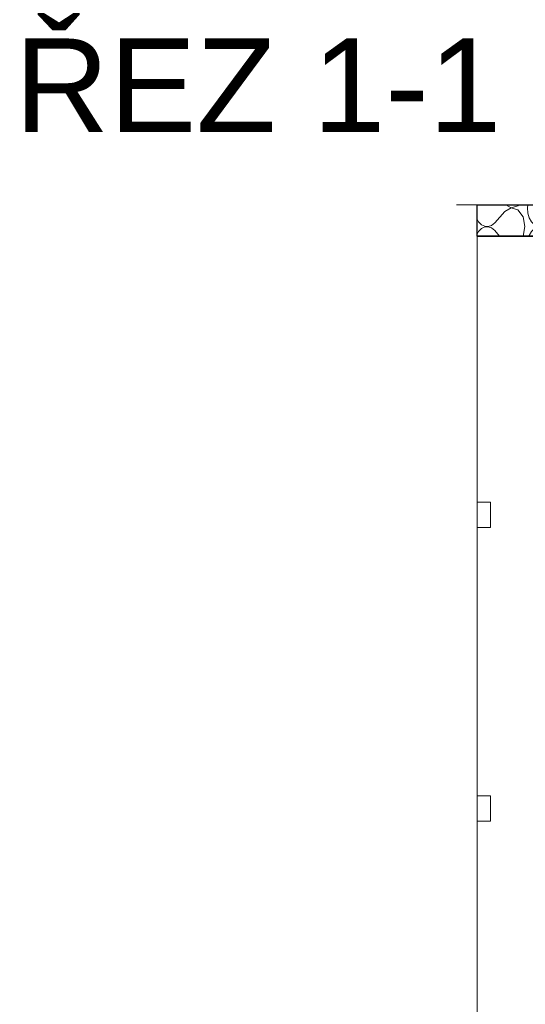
# Model space of a CAD drawing. Header units: millimetres. Extents: x 126830 to 197420, y -10585 to 21156.
# Tile 78 of 100: x 188147 to 188957, y 9444 to 11020. Entities that reach past the tile are written whole.
import ezdxf

# ---------------------------------------------------------------- set-up
doc = ezdxf.new("R2010")
doc.units = ezdxf.units.MM
doc.header["$MEASUREMENT"] = 0
doc.layers.add('Konstrukce - nosné', color=7, linetype='Continuous')
doc.layers.add('Nové_Anotace - SP', color=7, linetype='Continuous')
doc.styles.add('GENEROVANÝ_STYL_1', font='txt')

# ---------------------------------------------------------------- blocks, each defined once
blk = doc.blocks.new('*X283', base_point=(40059.5, 0))
at = {"layer": 'Konstrukce - nosné', "color": 1, "linetype": 'Continuous', "lineweight": 13}
for p, q in [((188925.9, 10724.1), (188934.4, 10719.2)), ((188934.4, 10719.2), (188945.3, 10722.2)), ((188945.3, 10722.2), (188946.6, 10724.1)), ((188960.9, 10724.1), (188960.5, 10719.1)), ((189010.7, 10724.1), (189019.2, 10719.2)), ((189019.2, 10719.2), (189030.1, 10722.2)), ((189030.1, 10722.2), (189031.4, 10724.1)), ((188924.1, 10713.1), (188908, 10695.1)), ((188934.4, 10719), (188924.1, 10713.1)), ((188945.3, 10715.9), (188934.4, 10719)), ((188953.4, 10704.8), (188945.3, 10715.9)), ((188960.5, 10719.1), (188961.2, 10710.9)), ((188961.2, 10710.9), (188963.5, 10703.3)), ((189008.9, 10713.1), (188992.8, 10695.1)), ((189019.2, 10719), (189008.9, 10713.1)), ((189030.1, 10715.9), (189019.2, 10719)), ((189038.2, 10704.8), (189030.1, 10715.9)), ((188880, 10700.9), (188882.2, 10696.9)), ((188882.2, 10696.9), (188886.8, 10692.2)), ((188886.8, 10692.2), (188892.1, 10689.6)), ((188892.1, 10689.6), (188897.7, 10689.2)), ((188897.7, 10689.2), (188903.1, 10691.1)), ((188903.1, 10691.1), (188908, 10695.1)), ((188956.4, 10689.1), (188953.4, 10704.8)), ((188963.5, 10703.3), (188967, 10696.9)), ((188967, 10696.9), (188971.6, 10692.2)), ((188971.6, 10692.2), (188976.9, 10689.6)), ((188976.9, 10689.6), (188982.5, 10689.2)), ((188982.5, 10689.2), (188987.9, 10691.1)), ((188987.9, 10691.1), (188992.8, 10695.1)), ((189040.1, 10695.2), (189038.2, 10704.8)), ((188882.2, 10681.2), (188880, 10677.2)), ((188886.8, 10685.9), (188882.2, 10681.2)), ((188892.1, 10688.6), (188886.8, 10685.9)), ((188897.7, 10689), (188892.1, 10688.6)), ((188903.1, 10687.1), (188897.7, 10689)), ((188908, 10683.1), (188903.1, 10687.1)), ((188916, 10674.1), (188908, 10683.1)), ((188953.6, 10674.1), (188956.4, 10689.1)), ((188963.5, 10674.8), (188963.3, 10674.1)), ((188967, 10681.2), (188963.5, 10674.8)), ((188971.6, 10685.9), (188967, 10681.2)), ((188976.9, 10688.6), (188971.6, 10685.9)), ((188982.5, 10689), (188976.9, 10688.6)), ((188987.9, 10687.1), (188982.5, 10689)), ((188992.8, 10683.1), (188987.9, 10687.1)), ((189000.9, 10674.1), (188992.8, 10683.1)), ((189038.4, 10674.1), (189040.1, 10682.9))]:
    blk.add_line(p, q, dxfattribs=at)
blk = doc.blocks.new('výplň_64_2', base_point=(40059.5, 0))
at = {"layer": 'Konstrukce - nosné', "color": 1, "linetype": 'Continuous', "lineweight": 25, "flags": 128}
blk.add_lwpolyline([(189040.1, 10674.1), (188880, 10674.1), (188880, 10724.1), (189040.1, 10724.1)], close=True, dxfattribs=at)
at = {"layer": 'Konstrukce - nosné', "color": 1, "linetype": 'Continuous', "lineweight": 13}
blk.add_blockref('*X283', (40059.5, 0), dxfattribs=at)

msp = doc.modelspace()

# ---------------------------------------------------------------- linework, layer by layer
at = {"layer": 'Konstrukce - nosné', "color": 1, "linetype": 'Continuous', "lineweight": 18}
for p, q in [((188846.8, 10724.1), (189251.7, 10724.1)), ((188879.9, 10724.1), (188879.9, 8924.1)), ((188880, 8924.1), (188880, 10724.1)), ((188880, 10724.1), (188880, 10248.1)), ((188880, 10248.1), (188901.1, 10248.1)), ((188901.1, 10248.1), (188901.1, 10207.5)), ((188880, 10207.5), (188880, 9777.5)), ((188880, 10207.5), (188901.1, 10207.5)), ((188880, 10207.5), (188880, 8894.1)), ((188880, 9777.5), (188901.1, 9777.5)), ((188901.1, 9777.5), (188901.1, 9736.9)), ((188880, 9736.9), (188880, 9318.5)), ((188880, 9736.9), (188901.1, 9736.9))]:
    msp.add_line(p, q, dxfattribs=at)
at = {"layer": 'Konstrukce - nosné', "color": 1, "linetype": 'Continuous', "lineweight": 25, "flags": 128}
msp.add_lwpolyline([(188880, 10674.1), (189190.1, 10674.1), (189240.1, 10674.1), (189540.1, 10674.1)], dxfattribs=at)

# ---------------------------------------------------------------- block references
at = {"layer": 'Konstrukce - nosné', "color": 1, "linetype": 'Continuous', "lineweight": 13}
msp.add_blockref('výplň_64_2', (40059.5, 0), dxfattribs=at)

# ---------------------------------------------------------------- texts
at = {"layer": 'Nové_Anotace - SP', "color": 1, "linetype": 'Continuous', "lineweight": 25, "insert": (188919, 10915.4), "char_height": 150, "attachment_point": 6, "style": 'GENEROVANÝ_STYL_1'}
msp.add_mtext('\\A1;{\\pqr;\\fArial|b0|i0|c238|p38;ŘEZ 1-1}', dxfattribs=at)

doc.saveas('drawing.dxf')
